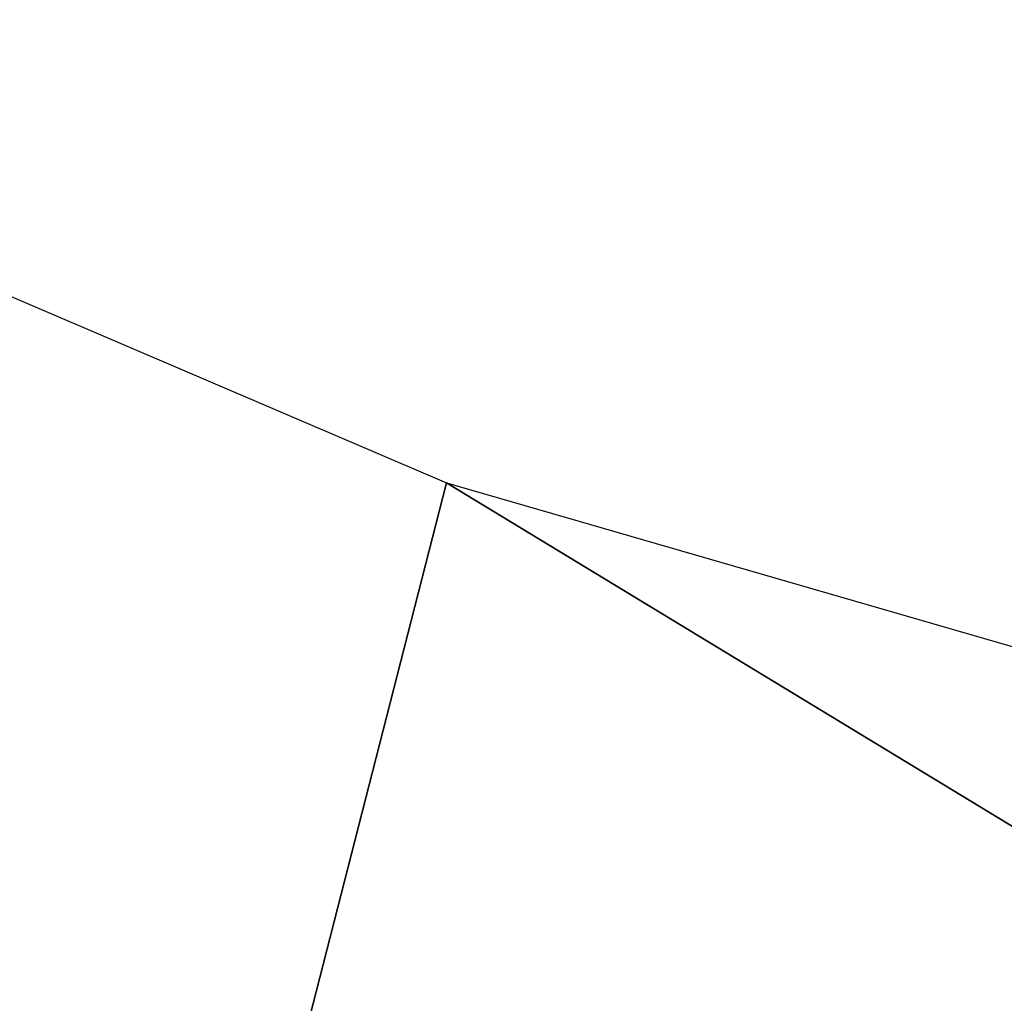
# Model space of a CAD drawing. Header units: millimetres. Extents: x 11 to 117, y -52 to 37.
# Tile 148 of 256: x 31.317 to 31.639, y -41.529 to -41.206. Entities that reach past the tile are written whole.
import ezdxf

# ---------------------------------------------------------------- set-up
doc = ezdxf.new("R2010")
doc.units = ezdxf.units.MM
doc.header["$LTSCALE"] = 25.4
doc.layers.get('0').update_dxf_attribs({"true_color": 0xff5454})

# ---------------------------------------------------------------- blocks, each defined once
blk = doc.blocks.new('PROFILE-IRIS-LED-7W-8995-8997-8996-8998.STL#2')
at = {"color": 18, "true_color": 0x000000}
mesh = blk.add_polyface(dxfattribs=at)
corners = [(40.83657, -9.16458, 82.73589), (41.87917, -9.50973, 82.68696), (31.32231, -50.67748, 33.50599)]
mesh.append_faces([[corners[k] for k in face] for face in [(0, 1, 2)]], dxfattribs={"color": 18})
mesh = blk.add_polyface(dxfattribs=at)
corners = [(41.87917, -9.50973, 82.68696), (35.42778, -51.44547, 33.26759), (31.32231, -50.67748, 33.50599)]
mesh.append_faces([[corners[k] for k in face] for face in [(0, 1, 2)]], dxfattribs={"color": 18})
at = {"color": 7, "true_color": 0xffffff}
mesh = blk.add_polyface(dxfattribs=at)
corners = [(32.81221, -41.51527, 44.05942), (30.1014, -38.72538, 45.87444), (29.66289, -40.43543, 43.83154), (33.25072, -39.80522, 46.10232)]
mesh.append_faces([[corners[k] for k in face] for face in [(0, 1, 2), (1, 0, 3)]], dxfattribs={"vtx0": -1, "color": 7})
at = {"color": 18, "true_color": 0x000000}
mesh = blk.add_polyface(dxfattribs=at)
corners = [(28.79807, -40.22071, 34.42133), (31.25928, -42.12821, 33.88294), (28.60061, -40.9907, 33.50146), (31.45674, -41.35822, 34.80281)]
mesh.append_faces([[corners[k] for k in face] for face in [(0, 1, 2), (1, 0, 3)]], dxfattribs={"vtx0": -1, "color": 18})
mesh = blk.add_polyface(dxfattribs=at)
corners = [(31.45674, -41.35822, 34.80281), (34.06034, -42.93824, 33.95973), (31.25928, -42.12821, 33.88294), (34.25779, -42.16825, 34.87961)]
mesh.append_faces([[corners[k] for k in face] for face in [(0, 1, 2), (1, 0, 3)]], dxfattribs={"vtx0": -1, "color": 18})

msp = doc.modelspace()

# ---------------------------------------------------------------- block references
at = {"color": 0}
msp.add_blockref('PROFILE-IRIS-LED-7W-8995-8997-8996-8998.STL#2', (0, 0), dxfattribs=at)

doc.saveas('drawing.dxf')
